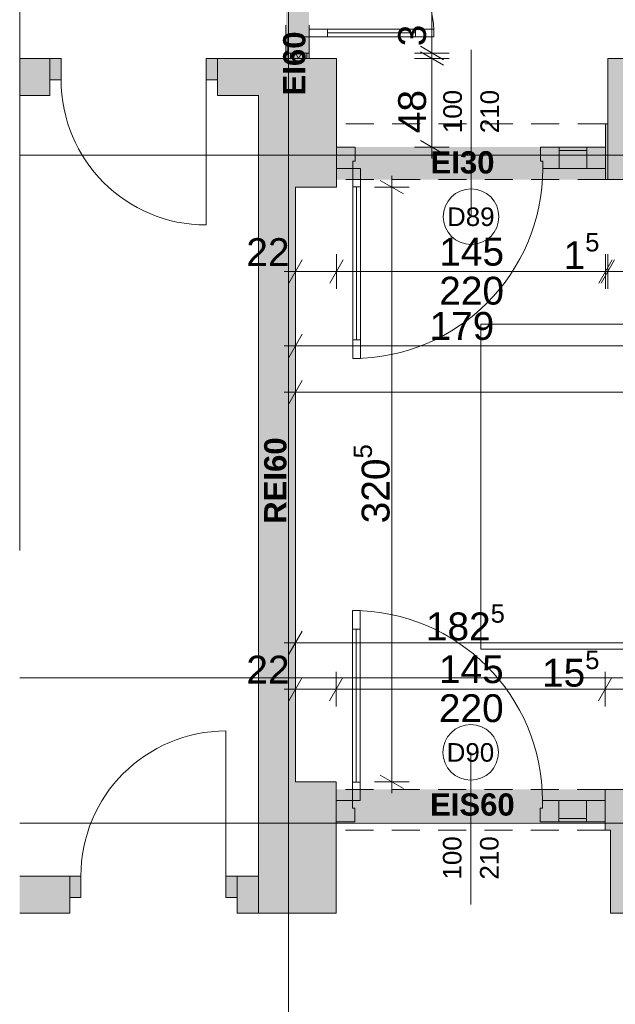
# Paper-space layout 'A-36 RZUT - PIĘTRO 6' of a CAD drawing. Header units: millimetres. Extents: x 0 to 800, y 0 to 500.
# Tile 14 of 17: x 550 to 614, y 167 to 273. Entities that reach past the tile are written whole.
import ezdxf
from ezdxf.xclip import XClip

# ---------------------------------------------------------------- set-up
doc = ezdxf.new("R2010")
doc.units = ezdxf.units.MM
doc.header["$MEASUREMENT"] = 0
doc.header["$XCLIPFRAME"] = 0
for name, pattern in [('ACAD_ISO03W100', [300, 120, -180]), ('DASHDOTX2', [1000, 500, -250, 0, -250]), ('Przer. długie kreski', [2.5, 1.5, -1]), ('PRZERYWANA_DU_A', [550, 350.0000000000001, -199.9999999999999])]:
    doc.linetypes.add(name, pattern=pattern)
for name, color, linetype, lineweight in [('0_Nr_pióra__2', 8, 'Continuous', 13), ('A_linie przekroju_Nr_pióra__1', 7, 'Continuous', 20), ('A_wymiary_Nr_pióra__1', 7, 'Continuous', 20), ('A_wymiary_Nr_pióra__2', 8, 'Continuous', 13), ('A_ściany proj_Nr_pióra__1', 7, 'Continuous', 20), ('A_ściany_Nr_pióra__1', 7, 'Continuous', 20), ('Drzwi Archicad_Nr_pióra__1', 7, 'Continuous', 20), ('Drzwi Archicad_Nr_pióra__3', 252, 'Continuous', 13), ('Znaczniki drzwi Archicada_Nr_pióra__3', 252, 'Continuous', 13)]:
    doc.layers.add(name, color=color, linetype=linetype, lineweight=lineweight)
for name, color, linetype, lineweight, true_color in [('A_osie_Nr_pióra__16', 7, 'Continuous', 5, 0x0f0f0f), ('A_ppoż proj_Nr_pióra__8', 7, 'Continuous', 13, 0x4c4c4c), ('A_schody_Nr_pióra__4', 7, 'Continuous', 18, 0x4b4b4b), ('A_ściany proj_Nr_pióra__21', 7, 'Continuous', 5, 0xb0b0b0)]:
    doc.layers.add(name, color=color, linetype=linetype, lineweight=lineweight, true_color=true_color)
for name, color, linetype in [('A_podrys', 7, 'Continuous'), ('A_ppoż proj', 7, 'Continuous'), ('A_ściany', 7, 'Continuous'), ('A_ściany proj', 7, 'Continuous'), ('Drzwi Archicad', 7, 'Continuous')]:
    doc.layers.add(name, color=color, linetype=linetype)
doc.styles.add('STYL_AUTOMATYCZNY_1', font='arial.ttf')
doc.styles.add('STYL_AUTOMATYCZNY_3', font='arial.ttf')
doc.styles.add('STYL_AUTOMATYCZNY_4', font='arial.ttf')
doc.styles.add('STYL_AUTOMATYCZNY_5', font='arial.ttf')
pattern_1 = [(0, (-3499.630217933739, -631.4009495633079), (0, 2), [0, -2])]

# ---------------------------------------------------------------- blocks, each defined once
blk = doc.blocks.new('Rysunek_2_2', base_point=(-3499.630217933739, -631.4009495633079))
at = {"layer": 'A_ppoż proj', "linetype": 'Continuous', "lineweight": 0, "true_color": 0x121212}
for points in [[(581.1799999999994, 308.7687186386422), (578.6799999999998, 308.7687186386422), (578.6799999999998, 269.188718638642), (581.1799999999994, 269.188718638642)], [(613.1599999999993, 259.6287186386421), (584.1599999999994, 259.6287186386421), (584.1599999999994, 256.1287186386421), (613.1599999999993, 256.1287186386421)], [(613.119999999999, 190.388718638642), (584.12, 190.388718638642), (584.12, 186.888718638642), (613.119999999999, 186.888718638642)]]:
    blk.add_hatch(color=250, dxfattribs=at).paths.add_polyline_path(points)
at = {"layer": 'A_ściany', "linetype": 'Continuous', "lineweight": 0, "true_color": 0x000000}
for points in [[(553.2379271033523, 269.1887194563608), (549.9695807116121, 269.1887194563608), (549.9695807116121, 265.1987198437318), (553.2379271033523, 265.1987198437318)], [(575.72, 269.1887185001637), (571.2910090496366, 269.1887185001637), (571.2910090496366, 265.198718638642), (575.72, 265.198718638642)], [(584.1599999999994, 269.188718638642), (575.72, 269.188718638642), (579.7199999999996, 255.308718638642), (584.1599999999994, 255.308718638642)], [(575.72, 269.188718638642), (575.72, 177.0487186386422), (579.7199999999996, 191.2087186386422), (579.7199999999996, 255.308718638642)], [(654.3799999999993, 269.188718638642), (613.4199999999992, 269.188718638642), (613.4199999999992, 256.1287186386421), (654.3799999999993, 256.1287186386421)], [(584.1535811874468, 256.1287186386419), (584.1600002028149, 262.1287187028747)], [(613.1600000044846, 256.1287186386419), (613.4199999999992, 256.1287186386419), (613.4199999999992, 262.1287187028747), (613.1600000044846, 262.1287187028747)], [(575.72, 177.0487186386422), (584.1212043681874, 177.0487186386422), (584.1212043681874, 191.2087186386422), (579.7199999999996, 191.2087186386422)], [(613.7000000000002, 190.3887185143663), (613.1199999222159, 190.3887185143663), (613.1199999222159, 185.9887186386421), (613.7000000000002, 185.9887186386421)], [(613.7000000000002, 177.048718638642), (647.8599999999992, 177.048718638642), (647.8599999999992, 190.388718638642), (613.7000000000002, 190.388718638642)], [(555.3657003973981, 181.0387190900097), (549.9695790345, 181.0387190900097), (549.9695790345, 177.0487194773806), (555.3657003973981, 177.0487194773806)], [(575.72, 181.0387182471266), (573.4187793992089, 181.0387182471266), (573.4187793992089, 177.0487186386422), (575.72, 177.0487186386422)]]:
    blk.add_hatch(color=18, dxfattribs=at).paths.add_polyline_path(points)
at = {"layer": 'A_ściany proj', "linetype": 'Continuous', "lineweight": 0, "true_color": 0x4b4b4b}
h = blk.add_hatch(dxfattribs=at)
h.set_pattern_fill('gypsum_0002', color=251, style=0, pattern_type=2)
h.set_pattern_definition(pattern_1)
h.paths.add_polyline_path([(578.6799999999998, 269.188718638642), (578.9300001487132, 269.188718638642), (578.9300001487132, 269.7687184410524), (578.6799999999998, 269.7687184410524)])
h = blk.add_hatch(dxfattribs=at)
h.set_pattern_fill('gypsum_0002', color=251, style=0, pattern_type=2)
h.set_pattern_definition(pattern_1)
h.paths.add_polyline_path([(579.1799997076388, 269.7687184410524), (578.9300001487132, 269.7687184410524), (578.9300001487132, 269.188718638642), (579.1799997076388, 269.188718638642)])
h = blk.add_hatch(dxfattribs=at)
h.set_pattern_fill('batt_insulation_0002', color=251, style=0, pattern_type=2)
h.set_pattern_definition([(60.00000000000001, (-3499.630217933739, -631.4009495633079), (-0.5196152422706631, 0.2999999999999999), []), (120, (-3499.630217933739, -631.4009495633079), (0.519615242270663, 0.3000000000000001), [])])
h.paths.add_polyline_path([(580.6800000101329, 269.7687184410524), (579.1799997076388, 269.7687184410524), (579.1799997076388, 269.188718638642), (580.6800000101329, 269.188718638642)])
h = blk.add_hatch(dxfattribs=at)
h.set_pattern_fill('gypsum_0002', color=251, style=0, pattern_type=2)
h.set_pattern_definition(pattern_1)
h.paths.add_polyline_path([(580.6800000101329, 269.188718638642), (580.9300001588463, 269.188718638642), (580.9300001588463, 269.7687184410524), (580.6800000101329, 269.7687184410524)])
h = blk.add_hatch(dxfattribs=at)
h.set_pattern_fill('gypsum_0002', color=251, style=0, pattern_type=2)
h.set_pattern_definition(pattern_1)
h.paths.add_polyline_path([(580.9300001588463, 269.7687184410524), (580.9300001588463, 269.188718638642), (581.1799997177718, 269.188718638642), (581.1799997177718, 269.7687184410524)])
at = {"layer": 'Drzwi Archicad', "linetype": 'Continuous', "lineweight": 0, "true_color": 0xfdfdfd}
for points in [[(553.2379291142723, 269.188718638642), (553.2379291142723, 266.8887186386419), (554.4379291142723, 266.8887186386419), (554.4379291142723, 269.188718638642)], [(571.2910090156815, 266.8887186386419), (571.2910090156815, 269.188718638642), (570.0910090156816, 269.188718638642), (570.0910090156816, 266.8887186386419)], [(555.3656992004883, 178.7387186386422), (556.5656992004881, 178.7387186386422), (556.5656992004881, 181.0387186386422), (555.3656992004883, 181.0387186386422)], [(573.4187791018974, 181.0387186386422), (572.2187791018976, 181.0387186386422), (572.2187791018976, 178.7387186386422), (573.4187791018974, 178.7387186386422)]]:
    blk.add_hatch(color=7, dxfattribs=at).paths.add_polyline_path(points)
at = {"layer": '0_Nr_pióra__2', "color": 8, "linetype": 'PRZERYWANA_DU_A', "lineweight": 13, "ltscale": 2, "flags": 128}
blk.add_lwpolyline([(549.9695795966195, 454.3687186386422), (549.969579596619, 136.7487186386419)], dxfattribs=at)
at = {"layer": 'A_linie przekroju_Nr_pióra__1', "color": 7, "linetype": 'ACAD_ISO03W100', "lineweight": 20, "ltscale": 2}
blk.add_line((549.9695852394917, 202.4141273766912), (723.1890119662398, 202.4141273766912), dxfattribs=at)
at = {"layer": 'A_osie_Nr_pióra__16', "color": 250, "linetype": 'DASHDOTX2', "lineweight": 5, "ltscale": 2, "true_color": 0x0f0f0f}
for p, q in [((578.9640029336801, 425.6646739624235), (578.9640029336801, 126.7487200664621)), ((727.597842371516, 258.7487136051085), (549.969580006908, 258.7487136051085)), ((727.597842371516, 186.7487257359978), (549.969580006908, 186.7487257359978))]:
    blk.add_line(p, q, dxfattribs=at)
at = {"layer": 'A_schody_Nr_pióra__4', "color": 251, "linetype": 'Continuous', "lineweight": 18, "ltscale": 2, "true_color": 0x4b4b4b}
for p, q in [((649.7223295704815, 240.5287166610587), (599.7000016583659, 240.5287166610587)), ((599.7000016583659, 205.518719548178), (599.7000016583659, 240.5287166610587)), ((599.7000016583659, 205.518719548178), (693.0878960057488, 205.518719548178))]:
    blk.add_line(p, q, dxfattribs=at)
at = {"layer": 'A_wymiary_Nr_pióra__1', "color": 7, "linetype": 'Continuous', "lineweight": 20, "ltscale": 2}
for p, q in [((593.1892926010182, 270.4904035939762), (595.6892967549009, 269.0470290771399)), ((595.6892967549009, 268.4670295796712), (593.1892926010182, 269.9104040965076)), ((593.1892926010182, 260.3504037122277), (595.6892967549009, 258.9070291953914)), ((591.3712067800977, 254.5870331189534), (588.8712026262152, 256.0304076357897)), ((580.44168808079, 247.4587209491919), (578.9983135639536, 244.9587167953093)), ((584.8816900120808, 247.4587209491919), (583.4383102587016, 244.9587167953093)), ((612.4383113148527, 244.9587167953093), (613.8816858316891, 247.4587209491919)), ((614.141685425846, 247.4587209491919), (612.6983109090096, 244.9587167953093)), ((580.44168808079, 239.4587181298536), (578.9983135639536, 236.9587192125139)), ((580.44168808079, 234.4587202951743), (578.9983135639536, 231.9587161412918)), ((580.44168808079, 207.4587173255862), (578.9983135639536, 204.9587184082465)), ((580.44168808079, 202.4587194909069), (578.9983135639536, 199.9587205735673)), ((584.8416880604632, 202.4587194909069), (583.3983135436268, 199.9587205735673)), ((613.8416891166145, 202.4587194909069), (612.3983145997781, 199.9587205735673)), ((588.8712026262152, 191.9304037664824), (591.3712067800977, 190.487029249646))]:
    blk.add_line(p, q, dxfattribs=at)
at = {"layer": 'A_wymiary_Nr_pióra__2', "color": 8, "linetype": 'Continuous', "lineweight": 13, "ltscale": 2}
for p, q in [((594.4392972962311, 269.7687189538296), (594.4392972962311, 308.7687209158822)), ((596.3142938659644, 269.7687189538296), (592.5642954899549, 269.7687189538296)), ((594.4392972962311, 269.1887194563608), (594.4392972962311, 269.7687189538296)), ((596.3142938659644, 269.1887194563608), (592.5642954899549, 269.1887194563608)), ((594.4392972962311, 259.628719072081), (594.4392972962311, 269.1887194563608)), ((596.3142938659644, 259.628719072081), (592.5642954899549, 259.628719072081)), ((594.4392972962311, 258.4062167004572), (594.4392972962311, 259.628719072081)), ((590.121202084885, 255.3087177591), (590.121202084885, 256.5312201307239)), ((591.9962038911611, 255.3087177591), (588.2462055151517, 255.3087177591)), ((590.121202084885, 191.2087191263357), (590.121202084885, 255.3087177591)), ((579.7199982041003, 244.3337196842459), (579.7199982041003, 248.0837180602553)), ((584.1600001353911, 244.3337196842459), (584.1600001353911, 248.0837180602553)), ((613.1600011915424, 244.3337196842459), (613.1600011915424, 248.0837180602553)), ((613.4200007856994, 244.3337196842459), (613.4200007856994, 248.0837180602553)), ((578.4975010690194, 246.2087162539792), (579.7199982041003, 246.2087162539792)), ((579.7199982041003, 246.2087162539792), (584.1600001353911, 246.2087162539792)), ((584.1600001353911, 246.2087162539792), (613.1600011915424, 246.2087162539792)), ((613.1600011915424, 246.2087162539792), (613.4200007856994, 246.2087162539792)), ((613.4200007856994, 246.2087162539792), (615.4999975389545, 246.2087162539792)), ((579.7199982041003, 236.3337168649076), (579.7199982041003, 240.08372047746)), ((578.4975010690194, 238.2087186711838), (579.7199982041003, 238.2087186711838)), ((579.7199982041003, 238.2087186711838), (615.4999975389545, 238.2087186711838)), ((579.7199982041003, 231.3337190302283), (579.7199982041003, 235.0837174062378)), ((578.4975010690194, 233.2087208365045), (579.7199982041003, 233.2087208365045)), ((579.7199982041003, 233.2087208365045), (708.0599996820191, 233.2087208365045)), ((579.7199982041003, 204.3337160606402), (579.7199982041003, 208.0837196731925)), ((578.4975010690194, 206.2087178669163), (579.7199982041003, 206.2087178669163)), ((579.7199982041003, 206.2087178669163), (616.2200012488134, 206.2087178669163)), ((579.7199982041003, 199.3337182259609), (579.7199982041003, 203.0837166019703)), ((584.1199981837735, 199.3337182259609), (584.1199981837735, 203.0837166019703)), ((613.1199992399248, 199.3337182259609), (613.1199992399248, 203.0837166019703)), ((578.4975010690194, 201.2087200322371), (579.7199982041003, 201.2087200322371)), ((579.7199982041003, 201.2087200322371), (584.1199981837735, 201.2087200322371)), ((584.1199981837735, 201.2087200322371), (613.1199992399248, 201.2087200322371)), ((613.1199992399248, 201.2087200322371), (616.2200012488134, 201.2087200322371)), ((591.9962038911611, 191.2087191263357), (588.2462055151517, 191.2087191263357)), ((590.121202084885, 189.9862167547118), (590.121202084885, 191.2087191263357))]:
    blk.add_line(p, q, dxfattribs=at)
at = {"layer": 'A_ściany proj_Nr_pióra__1', "color": 7, "linetype": 'Continuous', "lineweight": 20, "ltscale": 2, "flags": 128}
for points in [[(578.6799999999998, 269.7687184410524), (578.6799999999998, 269.188718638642)], [(581.1799999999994, 269.188718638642), (581.1799999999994, 269.7687184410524)]]:
    blk.add_lwpolyline(points, dxfattribs=at)
at = {"layer": 'A_ściany proj_Nr_pióra__21', "color": 253, "linetype": 'Continuous', "lineweight": 5, "ltscale": 2, "true_color": 0xb0b0b0}
for p, q in [((578.8799991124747, 269.7687189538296), (578.6799998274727, 269.7687189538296)), ((578.9299976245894, 269.7687189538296), (578.8799991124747, 269.7687189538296)), ((578.9299976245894, 269.7687189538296), (578.9299976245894, 269.1887194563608)), ((579.1800006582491, 269.7687189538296), (578.9299976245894, 269.7687189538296)), ((579.1800006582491, 269.7687189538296), (579.1800006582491, 269.1887194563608)), ((580.6799979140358, 269.7687189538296), (579.1800006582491, 269.7687189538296)), ((580.6799979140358, 269.1887194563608), (580.6799979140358, 269.7687189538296)), ((580.9300009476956, 269.7687189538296), (580.6799979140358, 269.7687189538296)), ((580.9300009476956, 269.1887194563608), (580.9300009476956, 269.7687189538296)), ((581.1799987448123, 269.7687189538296), (580.9300009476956, 269.7687189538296))]:
    blk.add_line(p, q, dxfattribs=at)
at = {"layer": 'A_ściany proj_Nr_pióra__21', "color": 253, "linetype": 'Continuous', "lineweight": 5, "ltscale": 2, "true_color": 0xb0b0b0, "flags": 128}
for points in [[(578.6799999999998, 269.188718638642), (578.9299999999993, 269.188718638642)], [(578.9299999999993, 269.188718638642), (579.1799999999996, 269.188718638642)], [(579.1799999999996, 269.188718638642), (580.6799999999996, 269.188718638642)], [(580.6799999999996, 269.188718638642), (580.93, 269.188718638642)], [(580.93, 269.188718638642), (581.1799999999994, 269.188718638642)]]:
    blk.add_lwpolyline(points, dxfattribs=at)
at = {"layer": 'A_ściany_Nr_pióra__1', "color": 7, "linetype": 'Continuous', "lineweight": 20, "ltscale": 2}
for p, q in [((553.2379312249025, 269.1887194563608), (552.2979298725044, 269.1887194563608)), ((553.2379312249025, 269.1887194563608), (553.2379312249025, 266.8887198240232)), ((571.2910073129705, 269.1887194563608), (572.2310086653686, 269.1887194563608)), ((571.2910073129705, 269.1887194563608), (571.2910073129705, 266.8887198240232)), ((553.2379312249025, 266.8887198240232), (553.2379312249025, 265.1987198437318)), ((571.2910073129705, 266.8887198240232), (571.2910073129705, 265.1987198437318)), ((553.2379312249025, 265.1987198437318), (552.4979291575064, 265.1987198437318)), ((571.2910073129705, 265.1987198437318), (572.0310093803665, 265.1987198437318)), ((584.1600001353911, 259.628719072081), (584.1600001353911, 262.1287179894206)), ((613.1600011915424, 259.628719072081), (613.1600011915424, 262.1287179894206)), ((584.1600001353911, 257.3287194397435), (584.1600001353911, 259.628719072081)), ((613.1600011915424, 257.3287194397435), (613.1600011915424, 259.628719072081)), ((584.1600001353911, 256.1287184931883), (584.1600001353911, 257.3287194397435)), ((613.1600011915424, 256.1287184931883), (613.1600011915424, 257.3287194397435)), ((584.1199981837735, 190.3887183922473), (584.1199981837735, 189.1887174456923)), ((613.1199992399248, 190.3887183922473), (613.1199992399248, 189.1887174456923)), ((584.1199981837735, 189.1887174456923), (584.1199981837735, 186.8887178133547)), ((613.1199992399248, 189.1887174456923), (613.1199992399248, 186.8887178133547)), ((584.1199981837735, 186.8887178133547), (584.1199981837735, 185.9887184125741)), ((613.1199992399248, 186.8887178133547), (613.1199992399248, 185.9887184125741)), ((555.3657009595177, 181.0387190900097), (554.4256996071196, 181.0387190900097)), ((555.3657009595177, 181.0387190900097), (555.3657009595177, 178.7387194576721)), ((573.4187770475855, 181.0387190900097), (574.3587783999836, 181.0387190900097)), ((573.4187770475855, 181.0387190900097), (573.4187770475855, 178.7387194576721)), ((555.3657009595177, 178.7387194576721), (555.3657009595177, 177.0487194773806)), ((573.4187770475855, 178.7387194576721), (573.4187770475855, 177.0487194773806)), ((555.3657009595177, 177.0487194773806), (554.6256988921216, 177.0487194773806)), ((573.4187770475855, 177.0487194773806), (574.1587791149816, 177.0487194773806))]:
    blk.add_line(p, q, dxfattribs=at)
at = {"layer": 'A_ściany_Nr_pióra__1', "color": 7, "linetype": 'Continuous', "lineweight": 20, "ltscale": 2, "flags": 128}
for points in [[(553.2379289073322, 269.188718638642), (549.9695795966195, 269.188718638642)], [(575.72, 269.188718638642), (571.2910090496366, 269.188718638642)], [(584.1599999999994, 269.188718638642), (575.72, 269.188718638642)], [(584.1599999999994, 255.308718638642), (584.1599999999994, 269.188718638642)], [(654.3799999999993, 269.188718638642), (613.4199999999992, 269.188718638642)], [(613.4199999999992, 269.188718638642), (613.4199999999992, 256.1287186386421)], [(549.9695795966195, 265.198718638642), (553.2379289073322, 265.198718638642)], [(571.2910090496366, 265.198718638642), (575.72, 265.198718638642)], [(575.72, 265.198718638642), (575.72, 177.0487186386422)], [(584.1535811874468, 262.1287186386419), (584.1535811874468, 256.1287186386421)], [(613.4199999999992, 262.1287186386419), (613.1600000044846, 262.1287186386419)], [(613.4199999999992, 256.1287186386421), (613.4199999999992, 262.1287186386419)], [(613.1600000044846, 256.1287186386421), (613.4199999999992, 256.1287186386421)], [(613.4199999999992, 256.1287186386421), (654.3799999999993, 256.1287186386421)], [(579.7199999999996, 255.308718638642), (584.1599999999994, 255.308718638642)], [(579.7199999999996, 191.2087186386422), (579.7199999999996, 255.308718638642)], [(584.1212043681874, 191.2087186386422), (579.7199999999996, 191.2087186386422)], [(584.1212043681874, 177.0487186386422), (584.1212043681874, 191.2087186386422)], [(613.7000000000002, 190.388718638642), (613.1199999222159, 190.388718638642)], [(647.8599999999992, 190.388718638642), (613.7000000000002, 190.388718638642)], [(613.1199999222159, 185.9887186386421), (613.7000000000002, 185.9887186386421)], [(613.7000000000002, 185.9887186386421), (613.7000000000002, 177.048718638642)], [(555.3656990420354, 181.0387186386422), (549.9695795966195, 181.0387186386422)], [(575.72, 181.0387186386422), (573.4187793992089, 181.0387186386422)], [(575.72, 177.0487186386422), (575.72, 181.0387186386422)], [(549.9695795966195, 177.0487186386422), (555.3656990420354, 177.0487186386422)], [(573.4187793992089, 177.0487186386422), (575.72, 177.0487186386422)], [(575.72, 177.0487186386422), (584.1212043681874, 177.0487186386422)], [(613.7000000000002, 177.048718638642), (647.8599999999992, 177.048718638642)]]:
    blk.add_lwpolyline(points, dxfattribs=at)
at = {"layer": 'Drzwi Archicad_Nr_pióra__1', "color": 7, "linetype": 'Continuous', "lineweight": 20, "ltscale": 2}
for p, q in [((553.2379312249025, 269.1887194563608), (552.2979298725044, 269.1887194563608)), ((553.2379312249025, 269.1887194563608), (552.2979298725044, 269.1887194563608)), ((553.2379312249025, 269.1887194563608), (554.4379269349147, 269.1887194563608)), ((553.2379312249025, 266.8887198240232), (553.2379312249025, 269.1887194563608)), ((553.2379312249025, 269.1887194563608), (553.2379312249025, 266.8887198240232)), ((553.2379312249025, 269.1887194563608), (553.2379312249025, 266.8887198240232)), ((554.4379269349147, 269.1887194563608), (554.4379269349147, 266.8887198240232)), ((570.0910116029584, 266.8887198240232), (570.0910116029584, 269.1887194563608)), ((570.0910116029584, 269.1887194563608), (571.2910073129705, 269.1887194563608)), ((571.2910073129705, 269.1887194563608), (571.2910073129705, 266.8887198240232)), ((571.2910073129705, 269.1887194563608), (571.2910073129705, 266.8887198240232)), ((571.2910073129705, 269.1887194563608), (571.2910073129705, 266.8887198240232)), ((571.2910073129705, 269.1887194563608), (572.2310086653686, 269.1887194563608)), ((571.2910073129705, 269.1887194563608), (572.2310086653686, 269.1887194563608)), ((554.4379269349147, 266.8887198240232), (553.2379312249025, 266.8887198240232)), ((553.2379312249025, 266.8887198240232), (553.2379312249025, 265.1987198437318)), ((553.2379312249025, 266.8887198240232), (553.2379312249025, 265.1987198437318)), ((571.2910073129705, 266.8887198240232), (570.0910116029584, 266.8887198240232)), ((570.0910116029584, 266.8887198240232), (570.0910116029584, 251.2356403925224)), ((571.2910073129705, 266.8887198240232), (571.2910073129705, 265.1987198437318)), ((571.2910073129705, 266.8887198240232), (571.2910073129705, 265.1987198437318)), ((553.2379312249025, 265.1987198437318), (552.4979291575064, 265.1987198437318)), ((553.2379312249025, 265.1987198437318), (552.4979291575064, 265.1987198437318)), ((571.2910073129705, 265.1987198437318), (572.0310093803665, 265.1987198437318)), ((571.2910073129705, 265.1987198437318), (572.0310093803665, 265.1987198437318)), ((572.2187813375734, 181.0387190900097), (572.2187813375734, 196.6917985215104)), ((555.3657009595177, 181.0387190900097), (554.4256996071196, 181.0387190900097)), ((555.3657009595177, 181.0387190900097), (554.4256996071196, 181.0387190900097)), ((556.5656966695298, 181.0387190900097), (555.3657009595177, 181.0387190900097)), ((555.3657009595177, 181.0387190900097), (555.3657009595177, 178.7387194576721)), ((555.3657009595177, 181.0387190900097), (555.3657009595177, 178.7387194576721)), ((555.3657009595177, 181.0387190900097), (555.3657009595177, 178.7387194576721)), ((556.5656966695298, 178.7387194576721), (556.5656966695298, 181.0387190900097)), ((573.4187770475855, 181.0387190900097), (572.2187813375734, 181.0387190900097)), ((572.2187813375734, 181.0387190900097), (572.2187813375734, 178.7387194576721)), ((573.4187770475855, 178.7387194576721), (573.4187770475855, 181.0387190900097)), ((573.4187770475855, 181.0387190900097), (573.4187770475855, 178.7387194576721)), ((573.4187770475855, 181.0387190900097), (573.4187770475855, 178.7387194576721)), ((573.4187770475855, 181.0387190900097), (574.3587783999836, 181.0387190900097)), ((573.4187770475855, 181.0387190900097), (574.3587783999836, 181.0387190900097)), ((555.3657009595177, 178.7387194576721), (556.5656966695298, 178.7387194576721)), ((555.3657009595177, 178.7387194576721), (555.3657009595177, 177.0487194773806)), ((555.3657009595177, 178.7387194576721), (555.3657009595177, 177.0487194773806)), ((572.2187813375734, 178.7387194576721), (573.4187770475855, 178.7387194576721)), ((573.4187770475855, 178.7387194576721), (573.4187770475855, 177.0487194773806)), ((573.4187770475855, 178.7387194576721), (573.4187770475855, 177.0487194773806)), ((555.3657009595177, 177.0487194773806), (554.6256988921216, 177.0487194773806)), ((555.3657009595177, 177.0487194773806), (554.6256988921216, 177.0487194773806)), ((573.4187770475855, 177.0487194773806), (574.1587791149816, 177.0487194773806)), ((573.4187770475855, 177.0487194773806), (574.1587791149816, 177.0487194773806))]:
    blk.add_line(p, q, dxfattribs=at)
for centre, radius, start, end in [((570.0910090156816, 266.8887186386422), 15.65307990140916, 180, 270), ((572.2187791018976, 181.0387186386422), 15.65307990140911, 90, 180)]:
    blk.add_arc(centre, radius, start, end, dxfattribs=at)
at = {"layer": 'Drzwi Archicad_Nr_pióra__3', "color": 252, "linetype": 'Przer. długie kreski', "lineweight": 13, "ltscale": 2}
for p, q in [((578.6799998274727, 269.7687189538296), (578.6799998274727, 308.7687209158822)), ((581.1799987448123, 269.7687189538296), (581.1799987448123, 308.7687209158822)), ((613.1600011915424, 262.1287179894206), (584.1600001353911, 262.1287179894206)), ((613.1600011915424, 256.1287184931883), (584.1600001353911, 256.1287184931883)), ((613.1199992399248, 190.3887183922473), (584.1199981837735, 190.3887183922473)), ((613.1199992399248, 185.9887184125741), (584.1199981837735, 185.9887184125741))]:
    blk.add_line(p, q, dxfattribs=at)
at = {"layer": 'Drzwi Archicad_Nr_pióra__3', "color": 252, "linetype": 'Continuous', "lineweight": 13, "ltscale": 2}
for p, q in [((578.8799991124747, 271.7687170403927), (580.3800016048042, 271.7687170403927)), ((578.8799991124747, 269.7687189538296), (578.8799991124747, 271.7687170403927)), ((580.3800016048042, 271.7687170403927), (580.3800016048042, 271.528721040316)), ((581.1799987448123, 272.3287181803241), (583.1800020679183, 272.3287181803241)), ((581.1799987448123, 271.528721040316), (581.1799987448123, 272.3287181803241)), ((583.1800020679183, 272.3287181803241), (583.1800020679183, 271.528721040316)), ((592.659998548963, 271.9287196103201), (583.1800020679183, 271.9287196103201)), ((592.659998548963, 271.528721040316), (592.659998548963, 272.3287181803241)), ((592.659998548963, 272.3287181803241), (594.6600018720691, 272.3287181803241)), ((594.6600018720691, 272.3287181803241), (594.6600018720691, 271.528721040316)), ((580.3800016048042, 271.528721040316), (581.1799987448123, 271.528721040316)), ((581.1799987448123, 271.528721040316), (581.1799987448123, 269.7687189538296)), ((583.1800020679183, 271.528721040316), (581.1799987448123, 271.528721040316)), ((594.6600018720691, 271.528721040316), (592.659998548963, 271.528721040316)), ((578.8799991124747, 269.7687189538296), (578.6799998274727, 269.7687189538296)), ((581.1799987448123, 269.7687189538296), (578.8799991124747, 269.7687189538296)), ((578.9299976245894, 269.7687189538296), (578.8799991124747, 269.7687189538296)), ((578.9299976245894, 269.7687189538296), (578.8799991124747, 269.7687189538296)), ((579.1800006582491, 269.7687189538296), (578.9299976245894, 269.7687189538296)), ((579.1800006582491, 269.7687189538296), (578.9299976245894, 269.7687189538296)), ((580.6799979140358, 269.7687189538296), (579.1800006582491, 269.7687189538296)), ((580.6799979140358, 269.7687189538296), (579.1800006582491, 269.7687189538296)), ((580.9300009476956, 269.7687189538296), (580.6799979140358, 269.7687189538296)), ((580.9300009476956, 269.7687189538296), (580.6799979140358, 269.7687189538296)), ((581.1799987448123, 269.7687189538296), (580.9300009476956, 269.7687189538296)), ((581.1799987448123, 269.7687189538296), (580.9300009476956, 269.7687189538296)), ((584.1600001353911, 259.628719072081), (584.1600001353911, 262.1287179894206)), ((613.1600011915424, 259.628719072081), (613.1600011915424, 262.1287179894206)), ((584.1600001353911, 259.628719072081), (584.1600001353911, 257.3287194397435)), ((586.1599982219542, 259.628719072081), (584.1600001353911, 259.628719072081)), ((584.1600001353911, 257.3287194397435), (584.1600001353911, 259.628719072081)), ((584.1600001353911, 257.3287194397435), (584.1600001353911, 259.628719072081)), ((586.1599982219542, 258.1287165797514), (586.1599982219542, 259.628719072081)), ((606.1600000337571, 259.628719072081), (606.1600000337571, 258.1287165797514)), ((608.1599981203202, 259.628719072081), (606.1600000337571, 259.628719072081)), ((608.1599981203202, 257.3287194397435), (608.1599981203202, 259.628719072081)), ((608.1599981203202, 259.628719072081), (611.1599978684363, 259.628719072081)), ((608.1599981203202, 257.3287194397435), (608.1599981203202, 259.628719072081)), ((611.1599978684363, 259.2687172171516), (608.1599981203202, 259.2687172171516)), ((613.1600011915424, 259.628719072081), (611.1599978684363, 259.628719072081)), ((611.1599978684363, 259.628719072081), (611.1599978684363, 257.3287194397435)), ((611.1599978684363, 259.628719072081), (611.1599978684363, 257.3287194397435)), ((613.1600011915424, 257.3287194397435), (613.1600011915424, 259.628719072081)), ((613.1600011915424, 257.3287194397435), (613.1600011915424, 259.628719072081)), ((613.1600011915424, 257.3287194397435), (613.1600011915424, 259.628719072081)), ((585.9200022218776, 257.3287194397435), (585.9200022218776, 258.1287165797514)), ((585.9200022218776, 258.1287165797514), (586.1599982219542, 258.1287165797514)), ((606.1600000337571, 258.1287165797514), (606.4000012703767, 258.1287165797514)), ((606.4000012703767, 258.1287165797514), (606.4000012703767, 257.3287194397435)), ((584.1600001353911, 257.3287194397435), (585.9200022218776, 257.3287194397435)), ((584.1600001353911, 256.1287184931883), (584.1600001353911, 257.3287194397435)), ((585.9200022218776, 255.3287161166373), (585.9200022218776, 257.3287194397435)), ((585.9200022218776, 257.3287194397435), (586.7199993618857, 257.3287194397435)), ((586.7199993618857, 257.3287194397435), (586.7199993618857, 255.3287161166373)), ((606.4000012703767, 257.3287194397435), (608.1599981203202, 257.3287194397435)), ((611.1599978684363, 257.3287194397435), (608.1599981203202, 257.3287194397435)), ((608.1599981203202, 257.3287194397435), (611.1599978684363, 257.3287194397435)), ((611.1599978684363, 257.3287194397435), (613.1600011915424, 257.3287194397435)), ((613.1600011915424, 256.1287184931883), (613.1600011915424, 257.3287194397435)), ((586.7199993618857, 255.3287161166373), (585.9200022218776, 255.3287161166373)), ((586.3200007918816, 238.8487184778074), (586.3200007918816, 255.3287161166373)), ((585.9200022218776, 236.8487203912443), (585.9200022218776, 238.8487184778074)), ((585.9200022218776, 238.8487184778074), (586.7199993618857, 238.8487184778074)), ((586.7199993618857, 238.8487184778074), (586.7199993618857, 236.8487203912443)), ((586.7199993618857, 236.8487203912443), (585.9200022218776, 236.8487203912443)), ((585.88000027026, 209.6687164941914), (585.88000027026, 207.6687184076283)), ((586.6799974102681, 209.6687164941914), (585.88000027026, 209.6687164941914)), ((586.6799974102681, 207.6687184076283), (586.6799974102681, 209.6687164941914)), ((585.88000027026, 207.6687184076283), (586.6799974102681, 207.6687184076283)), ((586.279998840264, 207.6687184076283), (586.279998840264, 191.1887207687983)), ((586.6799974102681, 191.1887207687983), (585.88000027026, 191.1887207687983)), ((585.88000027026, 191.1887207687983), (585.88000027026, 189.1887174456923)), ((586.6799974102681, 189.1887174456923), (586.6799974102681, 191.1887207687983)), ((584.1199981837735, 190.3887183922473), (584.1199981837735, 189.1887174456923)), ((613.1199992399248, 190.3887183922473), (613.1199992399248, 189.1887174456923)), ((584.1199981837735, 186.8887178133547), (584.1199981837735, 189.1887174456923)), ((584.1199981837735, 189.1887174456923), (585.88000027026, 189.1887174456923)), ((584.1199981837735, 189.1887174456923), (584.1199981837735, 186.8887178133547)), ((584.1199981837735, 189.1887174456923), (584.1199981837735, 186.8887178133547)), ((585.88000027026, 189.1887174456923), (585.88000027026, 188.3887203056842)), ((585.88000027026, 189.1887174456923), (586.6799974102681, 189.1887174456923)), ((606.359999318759, 188.3887203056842), (606.359999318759, 189.1887174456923)), ((606.359999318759, 189.1887174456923), (608.1200014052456, 189.1887174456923)), ((608.1200014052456, 189.1887174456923), (608.1200014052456, 186.8887178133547)), ((611.1200011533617, 189.1887174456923), (608.1200014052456, 189.1887174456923)), ((608.1200014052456, 189.1887174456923), (608.1200014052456, 186.8887178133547)), ((608.1200014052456, 189.1887174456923), (611.1200011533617, 189.1887174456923)), ((611.1200011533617, 186.8887178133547), (611.1200011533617, 189.1887174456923)), ((611.1200011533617, 189.1887174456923), (613.1199992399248, 189.1887174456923)), ((611.1200011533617, 186.8887178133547), (611.1200011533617, 189.1887174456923)), ((613.1199992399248, 189.1887174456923), (613.1199992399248, 186.8887178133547)), ((613.1199992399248, 189.1887174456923), (613.1199992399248, 186.8887178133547)), ((613.1199992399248, 189.1887174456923), (613.1199992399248, 186.8887178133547)), ((585.88000027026, 188.3887203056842), (586.1200015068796, 188.3887203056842)), ((586.1200015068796, 188.3887203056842), (586.1200015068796, 186.8887178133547)), ((606.1199980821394, 186.8887178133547), (606.1199980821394, 188.3887203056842)), ((606.1199980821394, 188.3887203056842), (606.359999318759, 188.3887203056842)), ((586.1200015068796, 186.8887178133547), (584.1199981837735, 186.8887178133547)), ((584.1199981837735, 186.8887178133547), (584.1199981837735, 185.9887184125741)), ((608.1200014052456, 186.8887178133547), (606.1199980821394, 186.8887178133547)), ((611.1200011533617, 187.2487196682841), (608.1200014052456, 187.2487196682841)), ((608.1200014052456, 186.8887178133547), (611.1200011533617, 186.8887178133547)), ((613.1199992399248, 186.8887178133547), (611.1200011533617, 186.8887178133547)), ((613.1199992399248, 186.8887178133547), (613.1199992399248, 185.9887184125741))]:
    blk.add_line(p, q, dxfattribs=at)
at = {"layer": 'Drzwi Archicad_Nr_pióra__3', "color": 252, "linetype": 'Continuous', "lineweight": 13, "ltscale": 2, "flags": 128}
for points in [[(592.66, 271.9287186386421), (583.1800000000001, 271.9287186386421), (583.1800000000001, 272.328718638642), (592.66, 272.328718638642)], [(592.66, 271.5287186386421), (583.1800000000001, 271.5287186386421), (583.1800000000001, 271.9287186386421), (592.66, 271.9287186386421)], [(585.9199999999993, 238.8487186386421), (585.9199999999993, 255.328718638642), (586.3200000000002, 255.328718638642), (586.3200000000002, 238.8487186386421)], [(586.3200000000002, 238.8487186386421), (586.3200000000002, 255.328718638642), (586.7199999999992, 255.328718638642), (586.7199999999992, 238.8487186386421)], [(585.8799999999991, 207.668718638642), (585.8799999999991, 191.1887186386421), (586.2799999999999, 191.1887186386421), (586.2799999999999, 207.668718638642)], [(586.2799999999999, 207.668718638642), (586.2799999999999, 191.1887186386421), (586.6799999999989, 191.1887186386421), (586.6799999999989, 207.668718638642)]]:
    blk.add_lwpolyline(points, close=True, dxfattribs=at)
at = {"layer": 'Drzwi Archicad_Nr_pióra__3', "color": 252, "linetype": 'Continuous', "lineweight": 13, "ltscale": 2}
for centre, radius, start, end in [((581.1800000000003, 271.5287186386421), 13.48000000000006, 0, 90), ((585.9199999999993, 257.3287186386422), 20.48000000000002, 270, 0), ((585.8799999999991, 189.1887186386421), 20.48000000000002, 0, 90)]:
    blk.add_arc(centre, radius, start, end, dxfattribs=at)
at = {"layer": 'Znaczniki drzwi Archicada_Nr_pióra__3', "color": 252, "linetype": 'Continuous', "lineweight": 13, "ltscale": 2}
for p, q in [((598.6599980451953, 252.1287170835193), (598.6599980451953, 270.1287208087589)), ((598.6200013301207, 194.3887198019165), (598.6200013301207, 177.9887208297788))]:
    blk.add_line(p, q, dxfattribs=at)
at = {"layer": 'Znaczniki drzwi Archicada_Nr_pióra__3', "color": 252, "linetype": 'Continuous', "lineweight": 13, "ltscale": 2, "flags": 128}
for points in [[(595.6599999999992, 252.1287186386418, 0.9999999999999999), (601.6599999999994, 252.1287186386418, 0.9999999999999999)], [(601.6199999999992, 194.3887186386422, 0.9999999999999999), (595.619999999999, 194.3887186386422, 0.9999999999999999)]]:
    blk.add_lwpolyline(points, format="xyb", close=True, dxfattribs=at)
at = {"layer": 'A_ppoż proj_Nr_pióra__8', "color": 251, "linetype": 'Continuous', "lineweight": 13, "true_color": 0x4c4c4c, "char_height": 2.399999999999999, "attachment_point": 5, "rotation": 90, "style": 'STYL_AUTOMATYCZNY_3'}
for s, insert in [('\\A1;{\\pqc;\\fArial|b1|i0|c238|p0;\\W1.000000;EI60}', (579.6029442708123, 268.6417542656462)), ('\\A1;{\\pqc;\\fArial|b1|i0|c238|p0;\\W1.000000;REI60}', (577.5572288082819, 223.6799121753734))]:
    blk.add_mtext(s, dxfattribs=dict(at, insert=insert))
at = {"layer": 'A_ppoż proj_Nr_pióra__8', "color": 251, "linetype": 'Continuous', "lineweight": 13, "true_color": 0x4c4c4c, "char_height": 2.399999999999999, "attachment_point": 5, "style": 'STYL_AUTOMATYCZNY_3'}
for s, insert in [('\\A1;{\\pqc;\\fArial|b1|i0|c238|p0;\\W1.000000;EI30}', (597.7403052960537, 257.9647538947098)), ('\\A1;{\\pqc;\\fArial|b1|i0|c238|p0;\\W1.000000;EIS60}', (598.7991603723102, 188.7506859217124))]:
    blk.add_mtext(s, dxfattribs=dict(at, insert=insert))
at = {"layer": 'A_wymiary_Nr_pióra__1', "color": 7, "linetype": 'Continuous', "lineweight": 20, "char_height": 3, "attachment_point": 7, "rotation": 90, "style": 'STYL_AUTOMATYCZNY_5'}
for s, insert, width in [('\\A1;{\\pql;\\fArial|b0|i0|c238|p0;\\W1.000000;3}', (593.8392949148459, 270.491218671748), 2.288172), ('\\A1;{\\pql;\\fArial|b0|i0|c238|p0;\\W1.000000;48}', (593.8392949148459, 261.1221842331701), 4.57635)]:
    blk.add_mtext(s, dxfattribs=dict(at, insert=insert, width=width))
at = {"layer": 'A_wymiary_Nr_pióra__1', "color": 7, "linetype": 'Continuous', "lineweight": 20, "char_height": 3, "attachment_point": 7, "style": 'STYL_AUTOMATYCZNY_1'}
for s, insert in [('\\A1;{\\pql;\\fArial|b0|i0|c238|p0;\\W1.000000;1\\fArial|b0|i0|c238|p0;\\W1.000000;\\A1{\\H.66x;\\S5^  ;}}', (608.6391200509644, 245.6104054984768)), ('\\A1;{\\pql;\\fArial|b0|i0|c238|p0;\\W1.000000;182\\fArial|b0|i0|c238|p0;\\W1.000000;\\A1{\\H.66x;\\S5^  ;}}', (593.7826399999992, 205.5933296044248)), ('\\A1;{\\pql;\\fArial|b0|i0|c238|p0;\\W1.000000;15\\fArial|b0|i0|c238|p0;\\W1.000000;\\A1{\\H.66x;\\S5^  ;}}', (606.3109598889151, 200.5933296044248))]:
    blk.add_mtext(s, dxfattribs=dict(at, insert=insert))
at = {"layer": 'A_wymiary_Nr_pióra__1', "color": 7, "linetype": 'Continuous', "lineweight": 20, "char_height": 3, "attachment_point": 7, "style": 'STYL_AUTOMATYCZNY_5'}
for s, insert, width in [('\\A1;{\\pql;\\fArial|b0|i0|c238|p0;\\W1.000000;22}', (574.4211499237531, 246.808718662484), 4.57635), ('\\A1;{\\pql;\\fArial|b0|i0|c238|p0;\\W1.000000;145}', (595.2277449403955, 246.808718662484), 6.86451), ('\\A1;{\\pql;\\fArial|b0|i0|c238|p0;\\W1.000000;220}', (595.2277449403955, 242.6087184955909), 6.86451), ('\\A1;{\\pql;\\fArial|b0|i0|c238|p0;\\W1.000000;179}', (594.1777449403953, 238.8087186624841), 6.86451), ('\\A1;{\\pql;\\fArial|b0|i0|c238|p0;\\W1.000000;22}', (574.4211499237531, 201.8087186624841), 4.57635), ('\\A1;{\\pql;\\fArial|b0|i0|c238|p0;\\W1.000000;145}', (595.1877449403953, 201.8087186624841), 6.86451), ('\\A1;{\\pql;\\fArial|b0|i0|c238|p0;\\W1.000000;220}', (595.1877449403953, 197.608718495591), 6.86451)]:
    blk.add_mtext(s, dxfattribs=dict(at, insert=insert, width=width))
at = {"layer": 'A_wymiary_Nr_pióra__1', "color": 7, "linetype": 'Continuous', "lineweight": 20, "insert": (590.7386023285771, 219.0713586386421), "char_height": 3, "attachment_point": 7, "rotation": 90, "style": 'STYL_AUTOMATYCZNY_1'}
blk.add_mtext('\\A1;{\\pql;\\fArial|b0|i0|c238|p0;\\W1.000000;320\\fArial|b0|i0|c238|p0;\\W1.000000;\\A1{\\H.66x;\\S5^  ;}}', dxfattribs=at)
at = {"layer": 'Znaczniki drzwi Archicada_Nr_pióra__3', "color": 252, "linetype": 'Continuous', "lineweight": 13, "char_height": 2, "attachment_point": 7, "style": 'STYL_AUTOMATYCZNY_4'}
for s, insert, rotation in [('\\A1;{\\pql;\\fArial CE|b0|i0|c238|p0;\\W1.000000;100}', (597.6944526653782, 261.1287186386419), 89.99999999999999), ('\\A1;{\\pql;\\fArial CE|b0|i0|c238|p0;\\W1.000000;210}', (601.6944526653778, 261.1287186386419), 89.99999999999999), ('\\A1;{\\pql;\\fArial CE|b0|i0|c238|p0;\\W1.000000;100}', (597.6544526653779, 180.6777786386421), 90), ('\\A1;{\\pql;\\fArial CE|b0|i0|c238|p0;\\W1.000000;210}', (601.6544526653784, 180.6777786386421), 90)]:
    blk.add_mtext(s, dxfattribs=dict(at, insert=insert, rotation=rotation))
for s, insert in [('\\A1;{\\pql;\\fArial CE|b0|i0|c238|p0;\\W1.000000;D89}', (596.0701499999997, 251.094265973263)), ('\\A1;{\\pql;\\fArial CE|b0|i0|c238|p0;\\W1.000000;D90}', (596.0301499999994, 193.3542659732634))]:
    blk.add_mtext(s, dxfattribs=dict(at, insert=insert))

psp = doc.layouts.new('A-36 RZUT - PIĘTRO 6')

# ---------------------------------------------------------------- block references
at = {"layer": 'A_podrys', "color": 37, "linetype": 'Continuous', "lineweight": 5, "true_color": 0x656532}
ref = psp.add_blockref('Rysunek_2_2', (-3499.630217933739, -631.4009495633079), dxfattribs=at)
XClip(ref).set_block_clipping_path([(549.9695795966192, 126.7487186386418), (780.1000000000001, 478.1668323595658)])

doc.saveas('drawing.dxf')
